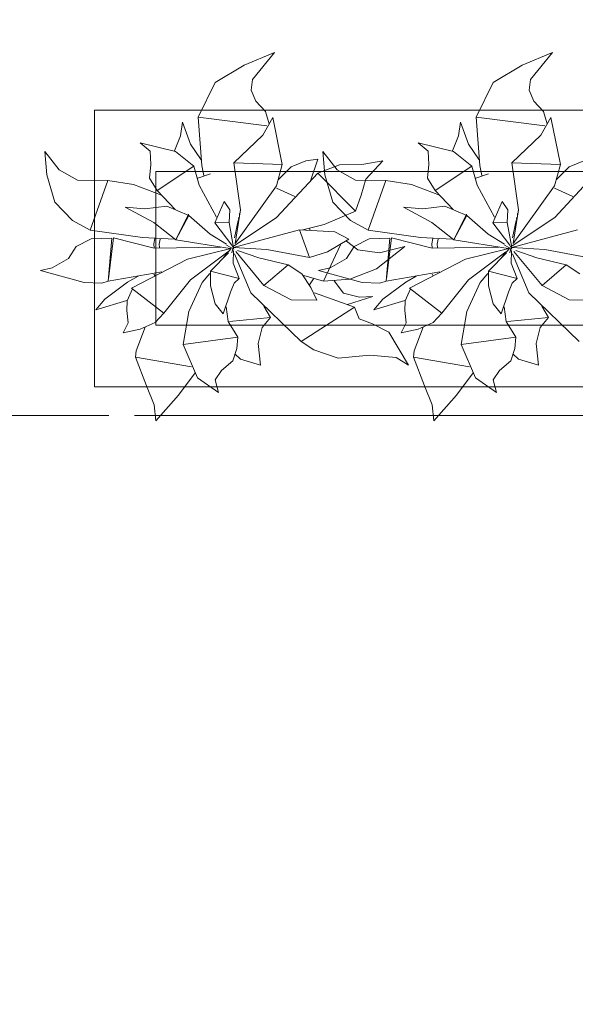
# Model space of a CAD drawing. Header units: millimetres. Extents: x -14761 to 157739, y -22400 to 107990.
# Tile 38 of 228: x 42418 to 43321, y 44042 to 45643. Entities that reach past the tile are written whole.
import ezdxf

# ---------------------------------------------------------------- set-up
doc = ezdxf.new("R2010")
doc.units = ezdxf.units.MM
doc.header["$MEASUREMENT"] = 0
doc.linetypes.add('Штриховая', pattern=[564.444447, 282.222223, -282.222223])
doc.linetypes.add('Штрихпунктирная', pattern=[670.277762, 352.777767, -176.388884, 0, -141.111112])
for name, color, linetype in [('Интерьер - Мебель', 7, 'Continuous'), ('Элемент Модели - Зона', 7, 'Continuous'), ('Элемент Модели - Оси', 7, 'Continuous')]:
    doc.layers.add(name, color=color, linetype=linetype)

msp = doc.modelspace()

# ---------------------------------------------------------------- linework, layer by layer
at = {"layer": 'Интерьер - Мебель', "color": 252, "linetype": 'Continuous', "lineweight": 5}
for p, q in [((42832.6, 45590), (42783, 45569.7)), ((42832.6, 45590), (42783, 45569.7)), ((42832.6, 45590), (42796.5, 45546.1)), ((42832.6, 45590), (42796.5, 45546.1)), ((43284.5, 45590), (43234.9, 45569.7)), ((43284.5, 45590), (43234.9, 45569.7)), ((43284.5, 45590), (43248.4, 45546.1)), ((43284.5, 45590), (43248.4, 45546.1)), ((42783, 45569.7), (42736, 45541.5)), ((42783, 45569.7), (42736, 45541.5)), ((43234.9, 45569.7), (43187.9, 45541.5)), ((43234.9, 45569.7), (43187.9, 45541.5)), ((42736, 45541.5), (42708.4, 45484.9)), ((42736, 45541.5), (42708.4, 45484.9)), ((42796.5, 45546.1), (42794.7, 45528.8)), ((42796.5, 45546.1), (42794.7, 45528.8)), ((43187.9, 45541.5), (43160.3, 45484.9)), ((43187.9, 45541.5), (43160.3, 45484.9)), ((43248.4, 45546.1), (43246.6, 45528.8)), ((43248.4, 45546.1), (43246.6, 45528.8)), ((42794.7, 45528.8), (42801.9, 45511)), ((42794.7, 45528.8), (42801.9, 45511)), ((43246.6, 45528.8), (43253.8, 45511)), ((43246.6, 45528.8), (43253.8, 45511)), ((42801.9, 45511), (42817.7, 45493.9)), ((42801.9, 45511), (42817.7, 45493.9)), ((43253.8, 45511), (43269.6, 45493.9)), ((43253.8, 45511), (43269.6, 45493.9)), ((42817.7, 45493.9), (42824, 45474.2)), ((42817.7, 45493.9), (42824, 45474.2)), ((43269.6, 45493.9), (43275.9, 45474.2)), ((43269.6, 45493.9), (43275.9, 45474.2)), ((42682.9, 45477), (42679.8, 45454.6)), ((42682.9, 45477), (42679.8, 45454.6)), ((42682.9, 45477), (42695.9, 45441.2)), ((42682.9, 45477), (42695.9, 45441.2)), ((42708.4, 45484.9), (42820.1, 45470.8)), ((42708.4, 45484.9), (42714.4, 45406.5)), ((42708.4, 45484.9), (42820.1, 45470.8)), ((42708.4, 45484.9), (42714.4, 45406.5)), ((42829.6, 45484.4), (42813.7, 45455.6)), ((42829.6, 45484.4), (42813.7, 45455.6)), ((42829.6, 45484.4), (42845.2, 45408)), ((42829.6, 45484.4), (42845.2, 45408)), ((43134.8, 45477), (43131.7, 45454.6)), ((43134.8, 45477), (43131.7, 45454.6)), ((43134.8, 45477), (43147.8, 45441.2)), ((43134.8, 45477), (43147.8, 45441.2)), ((43160.3, 45484.9), (43272, 45470.8)), ((43160.3, 45484.9), (43166.3, 45406.5)), ((43160.3, 45484.9), (43272, 45470.8)), ((43160.3, 45484.9), (43166.3, 45406.5)), ((43281.5, 45484.4), (43265.6, 45455.6)), ((43281.5, 45484.4), (43265.6, 45455.6)), ((43281.5, 45484.4), (43297.1, 45408)), ((43281.5, 45484.4), (43297.1, 45408)), ((42614.2, 45443), (42630.3, 45429.5)), ((42614.2, 45443), (42671.8, 45428.8)), ((42614.2, 45443), (42630.3, 45429.5)), ((42614.2, 45443), (42671.8, 45428.8)), ((42679.8, 45454.6), (42669.7, 45429.9)), ((42679.8, 45454.6), (42669.7, 45429.9)), ((42695.9, 45441.2), (42713.1, 45415.7)), ((42695.9, 45441.2), (42713.1, 45415.7)), ((42813.7, 45455.6), (42766.2, 45410.4)), ((42813.7, 45455.6), (42766.2, 45410.4)), ((43066.1, 45443), (43082.2, 45429.5)), ((43066.1, 45443), (43123.7, 45428.8)), ((43066.1, 45443), (43082.2, 45429.5)), ((43066.1, 45443), (43123.7, 45428.8)), ((43131.7, 45454.6), (43121.6, 45429.9)), ((43131.7, 45454.6), (43121.6, 45429.9)), ((43147.8, 45441.2), (43165, 45415.7)), ((43147.8, 45441.2), (43165, 45415.7)), ((43265.6, 45455.6), (43218.1, 45410.4)), ((43265.6, 45455.6), (43218.1, 45410.4)), ((42459.3, 45429), (42462.6, 45391.1)), ((42459.3, 45429), (42482.2, 45399)), ((42459.3, 45429), (42462.6, 45391.1)), ((42459.3, 45429), (42482.2, 45399)), ((42630.3, 45429.5), (42631.3, 45408)), ((42630.3, 45429.5), (42631.3, 45408)), ((42671.8, 45428.8), (42701.6, 45405)), ((42671.8, 45428.8), (42701.6, 45405)), ((42911.2, 45429), (42914.5, 45391.1)), ((42911.2, 45429), (42934.1, 45399)), ((42911.2, 45429), (42914.5, 45391.1)), ((42911.2, 45429), (42934.1, 45399)), ((43082.2, 45429.5), (43083.2, 45408)), ((43082.2, 45429.5), (43083.2, 45408)), ((43123.7, 45428.8), (43153.5, 45405)), ((43123.7, 45428.8), (43153.5, 45405)), ((42766.2, 45410.4), (42845.2, 45408.1)), ((42766.2, 45410.4), (42777.3, 45334.3)), ((42766.2, 45410.4), (42845.2, 45408.1)), ((42766.2, 45410.4), (42777.3, 45334.3)), ((42883.2, 45413.8), (42859.8, 45403.9)), ((42883.2, 45413.8), (42859.8, 45403.9)), ((42902.9, 45416.8), (42883.2, 45413.8)), ((42902.9, 45416.8), (42883.2, 45413.8)), ((42902.9, 45416.8), (42891, 45381.3)), ((42902.9, 45416.8), (42891, 45381.3)), ((42977.8, 45408.7), (42938.3, 45407.5)), ((42977.8, 45408.7), (42938.3, 45407.5)), ((43008.5, 45414.1), (42977.8, 45408.7)), ((43008.5, 45414.1), (42977.8, 45408.7)), ((43008.5, 45414.1), (42981.2, 45384.1)), ((43008.5, 45414.1), (42981.2, 45384.1)), ((43218.1, 45410.4), (43297.1, 45408.1)), ((43218.1, 45410.4), (43229.2, 45334.3)), ((43218.1, 45410.4), (43297.1, 45408.1)), ((43218.1, 45410.4), (43229.2, 45334.3)), ((43335.1, 45413.8), (43311.7, 45403.9)), ((43335.1, 45413.8), (43311.7, 45403.9)), ((42482.2, 45399), (42512.5, 45382.5)), ((42482.2, 45399), (42512.5, 45382.5)), ((42631.3, 45408), (42629.5, 45385.9)), ((42631.3, 45408), (42629.5, 45385.9)), ((42701.6, 45405), (42641.9, 45365.6)), ((42701.6, 45405), (42641.9, 45365.6)), ((42701.6, 45405), (42710, 45374.2)), ((42701.6, 45405), (42710, 45374.2)), ((42728.3, 45392.9), (42707.7, 45385.8)), ((42728.3, 45392.9), (42707.7, 45385.8)), ((42714.4, 45406.5), (42717.8, 45390)), ((42714.4, 45406.5), (42717.8, 45390)), ((42845.2, 45408), (42835.6, 45373.4)), ((42845.2, 45408), (42835.6, 45373.4)), ((42902.9, 45393.9), (42836, 45321.6)), ((42902.9, 45393.9), (42836, 45321.6)), ((42859.8, 45403.9), (42838.8, 45383.3)), ((42859.8, 45403.9), (42838.8, 45383.3)), ((42938.3, 45407.5), (42902.9, 45393.9)), ((42938.3, 45407.5), (42902.9, 45393.9)), ((42902.9, 45393.9), (42964, 45332.1)), ((42902.9, 45393.9), (42964, 45332.1)), ((42934.1, 45399), (42964.4, 45382.5)), ((42934.1, 45399), (42964.4, 45382.5)), ((43083.2, 45408), (43081.4, 45385.9)), ((43083.2, 45408), (43081.4, 45385.9)), ((43153.5, 45405), (43093.8, 45365.6)), ((43153.5, 45405), (43093.8, 45365.6)), ((43153.5, 45405), (43161.9, 45374.2)), ((43153.5, 45405), (43161.9, 45374.2)), ((43180.2, 45392.9), (43159.6, 45385.8)), ((43180.2, 45392.9), (43159.6, 45385.8)), ((43166.3, 45406.5), (43169.7, 45390)), ((43166.3, 45406.5), (43169.7, 45390)), ((43297.1, 45408), (43287.5, 45373.4)), ((43297.1, 45408), (43287.5, 45373.4)), ((43354.8, 45393.9), (43287.9, 45321.6)), ((43354.8, 45393.9), (43287.9, 45321.6)), ((43311.7, 45403.9), (43290.7, 45383.3)), ((43311.7, 45403.9), (43290.7, 45383.3)), ((42462.6, 45391.1), (42475.3, 45346.8)), ((42462.6, 45391.1), (42475.3, 45346.8)), ((42512.5, 45382.5), (42561.4, 45382.1)), ((42512.5, 45382.5), (42561.4, 45382.1)), ((42561.4, 45382.1), (42532.7, 45301.2)), ((42561.4, 45382.1), (42532.7, 45301.2)), ((42561.4, 45382.1), (42603.3, 45375.5)), ((42561.4, 45382.1), (42603.3, 45375.5)), ((42629.5, 45385.9), (42641.9, 45365.6)), ((42629.5, 45385.9), (42641.9, 45365.6)), ((42914.5, 45391.1), (42927.2, 45346.8)), ((42914.5, 45391.1), (42927.2, 45346.8)), ((42964.4, 45382.5), (43013.3, 45382.1)), ((42964.4, 45382.5), (43013.3, 45382.1)), ((42981.2, 45384.1), (42973.3, 45358.3)), ((42981.2, 45384.1), (42973.3, 45358.3)), ((43013.3, 45382.1), (42984.6, 45301.2)), ((43013.3, 45382.1), (42984.6, 45301.2)), ((43013.3, 45382.1), (43055.2, 45375.5)), ((43013.3, 45382.1), (43055.2, 45375.5)), ((43081.4, 45385.9), (43093.8, 45365.6)), ((43081.4, 45385.9), (43093.8, 45365.6)), ((42603.3, 45375.5), (42648.9, 45357.9)), ((42603.3, 45375.5), (42648.9, 45357.9)), ((42641.9, 45365.6), (42671.2, 45334.9)), ((42641.9, 45365.6), (42671.2, 45334.9)), ((42710, 45374.2), (42738.2, 45322.4)), ((42710, 45374.2), (42738.2, 45322.4)), ((42835.6, 45373.4), (42768.4, 45279.3)), ((42835.6, 45373.4), (42768.4, 45279.3)), ((42835.6, 45369.7), (42865.7, 45355.9)), ((42835.6, 45369.7), (42865.7, 45355.9)), ((43055.2, 45375.5), (43100.8, 45357.9)), ((43055.2, 45375.5), (43100.8, 45357.9)), ((43093.8, 45365.6), (43123.1, 45334.9)), ((43093.8, 45365.6), (43123.1, 45334.9)), ((43161.9, 45374.2), (43190.1, 45322.4)), ((43161.9, 45374.2), (43190.1, 45322.4)), ((43287.5, 45373.4), (43220.3, 45279.3)), ((43287.5, 45373.4), (43220.3, 45279.3)), ((43287.5, 45369.7), (43317.6, 45355.9)), ((43287.5, 45369.7), (43317.6, 45355.9)), ((42475.3, 45346.8), (42504.1, 45316.7)), ((42475.3, 45346.8), (42504.1, 45316.7)), ((42750.8, 45348), (42735.4, 45313.3)), ((42750.8, 45348), (42735.4, 45313.3)), ((42750.8, 45348), (42759.7, 45334.2)), ((42750.8, 45348), (42759.7, 45334.2)), ((42927.2, 45346.8), (42956, 45316.7)), ((42927.2, 45346.8), (42956, 45316.7)), ((42973.3, 45358.3), (42964, 45332.1)), ((42973.3, 45358.3), (42964, 45332.1)), ((43202.7, 45348), (43187.3, 45313.3)), ((43202.7, 45348), (43187.3, 45313.3)), ((43202.7, 45348), (43211.6, 45334.2)), ((43202.7, 45348), (43211.6, 45334.2)), ((42590, 45338.8), (42621.9, 45336)), ((42590, 45338.8), (42636.4, 45313.7)), ((42590, 45338.8), (42621.9, 45336)), ((42590, 45338.8), (42636.4, 45313.7)), ((42657.5, 45340), (42621.9, 45336)), ((42657.5, 45340), (42621.9, 45336)), ((42657.5, 45340), (42693.4, 45324.8)), ((42657.5, 45340), (42693.4, 45324.8)), ((42759.7, 45334.2), (42758.9, 45313.5)), ((42759.7, 45334.2), (42758.9, 45313.5)), ((42777.3, 45334.3), (42768.4, 45279.3)), ((42777.3, 45334.3), (42768.4, 45279.3)), ((42775.8, 45328.2), (42775.4, 45326.2)), ((42775.8, 45328.2), (42775.4, 45326.2)), ((42777.1, 45334), (42776.9, 45333)), ((42777.1, 45334), (42776.9, 45333)), ((42964, 45332.1), (42913.4, 45310.4)), ((42964, 45332.1), (42913.4, 45310.4)), ((43041.9, 45338.8), (43073.8, 45336)), ((43041.9, 45338.8), (43088.3, 45313.7)), ((43041.9, 45338.8), (43073.8, 45336)), ((43041.9, 45338.8), (43088.3, 45313.7)), ((43109.4, 45340), (43073.8, 45336)), ((43109.4, 45340), (43073.8, 45336)), ((43109.4, 45340), (43145.3, 45324.8)), ((43109.4, 45340), (43145.3, 45324.8)), ((43211.6, 45334.2), (43210.8, 45313.5)), ((43211.6, 45334.2), (43210.8, 45313.5)), ((43229.2, 45334.3), (43220.3, 45279.3)), ((43229.2, 45334.3), (43220.3, 45279.3)), ((43227.7, 45328.2), (43227.3, 45326.2)), ((43227.7, 45328.2), (43227.3, 45326.2)), ((43229, 45334), (43228.8, 45333)), ((43229, 45334), (43228.8, 45333)), ((42504.1, 45316.7), (42532.7, 45301.2)), ((42504.1, 45316.7), (42532.7, 45301.2)), ((42636.4, 45313.7), (42672.1, 45285.2)), ((42636.4, 45313.7), (42672.1, 45285.2)), ((42692.6, 45327), (42672.1, 45285.2)), ((42692.6, 45327), (42672.1, 45285.2)), ((42693.4, 45324.8), (42672.1, 45285.2)), ((42693.4, 45324.8), (42672.1, 45285.2)), ((42692.6, 45327), (42693.4, 45324.8)), ((42692.6, 45327), (42693.4, 45324.8)), ((42693.4, 45324.8), (42728.1, 45294.8)), ((42693.4, 45324.8), (42728.1, 45294.8)), ((42758.9, 45313.5), (42735.4, 45313.3)), ((42758.9, 45313.5), (42735.4, 45313.3)), ((42735.4, 45313.3), (42763.1, 45276.7)), ((42735.4, 45313.3), (42763.1, 45276.7)), ((42758.9, 45313.5), (42766.1, 45272.7)), ((42758.9, 45313.5), (42766.1, 45272.7)), ((42836, 45321.6), (42766.7, 45275.9)), ((42836, 45321.6), (42766.7, 45275.9)), ((42773.3, 45316.6), (42767.2, 45288.6)), ((42773.3, 45316.6), (42767.2, 45288.6)), ((42774.6, 45322.4), (42773.7, 45318.5)), ((42774.6, 45322.4), (42773.7, 45318.5)), ((42956, 45316.7), (42984.6, 45301.2)), ((42956, 45316.7), (42984.6, 45301.2)), ((43088.3, 45313.7), (43124, 45285.2)), ((43088.3, 45313.7), (43124, 45285.2)), ((43144.5, 45327), (43124, 45285.2)), ((43144.5, 45327), (43124, 45285.2)), ((43145.3, 45324.8), (43124, 45285.2)), ((43145.3, 45324.8), (43124, 45285.2)), ((43144.5, 45327), (43145.3, 45324.8)), ((43144.5, 45327), (43145.3, 45324.8)), ((43145.3, 45324.8), (43180, 45294.8)), ((43145.3, 45324.8), (43180, 45294.8)), ((43210.8, 45313.5), (43187.3, 45313.3)), ((43210.8, 45313.5), (43187.3, 45313.3)), ((43187.3, 45313.3), (43215, 45276.7)), ((43187.3, 45313.3), (43215, 45276.7)), ((43210.8, 45313.5), (43218, 45272.7)), ((43210.8, 45313.5), (43218, 45272.7)), ((43287.9, 45321.6), (43218.6, 45275.9)), ((43287.9, 45321.6), (43218.6, 45275.9)), ((43225.2, 45316.6), (43219.1, 45288.6)), ((43225.2, 45316.6), (43219.1, 45288.6)), ((43226.5, 45322.4), (43225.6, 45318.5)), ((43226.5, 45322.4), (43225.6, 45318.5)), ((42532.7, 45301.2), (42617.7, 45289.2)), ((42532.7, 45301.2), (42617.7, 45289.2)), ((42873.3, 45301.8), (42766.1, 45272.7)), ((42873.3, 45301.8), (42766.1, 45272.7)), ((42873.3, 45301.8), (42930.5, 45298.4)), ((42873.3, 45301.8), (42889.2, 45256.9)), ((42873.3, 45301.8), (42930.5, 45298.4)), ((42873.3, 45301.8), (42889.2, 45256.9)), ((42913.4, 45310.4), (42878.6, 45301.5)), ((42913.4, 45310.4), (42878.6, 45301.5)), ((42889.5, 45304.6), (42890.7, 45300.8)), ((42889.5, 45304.6), (42890.7, 45300.8)), ((42930.5, 45298.4), (42953.5, 45286.4)), ((42930.5, 45298.4), (42953.5, 45286.4)), ((42984.6, 45301.2), (43069.6, 45289.2)), ((42984.6, 45301.2), (43069.6, 45289.2)), ((43325.2, 45301.8), (43218, 45272.7)), ((43325.2, 45301.8), (43218, 45272.7)), ((42534.3, 45287), (42510.3, 45274.6)), ((42534.3, 45287), (42510.3, 45274.6)), ((42567.9, 45288.2), (42534.3, 45287)), ((42567.9, 45288.2), (42534.3, 45287)), ((42567.9, 45288.2), (42562.3, 45218.2)), ((42567.9, 45288.2), (42562.3, 45218.2)), ((42570.6, 45288.8), (42562.7, 45222)), ((42570.6, 45288.8), (42562.7, 45222)), ((42570.6, 45288.8), (42636.8, 45271.6)), ((42570.6, 45288.8), (42636.8, 45271.6)), ((42617.7, 45289.2), (42669.7, 45286.4)), ((42617.7, 45289.2), (42669.7, 45286.4)), ((42638.2, 45287.6), (42636.4, 45278.8)), ((42638.2, 45287.6), (42636.4, 45278.8)), ((42646.7, 45286.5), (42645.1, 45278.4)), ((42646.7, 45286.5), (42645.1, 45278.4)), ((42672.1, 45285.2), (42760.5, 45271.4)), ((42672.1, 45285.2), (42760.5, 45271.4)), ((42728.1, 45294.8), (42754.3, 45278.2)), ((42728.1, 45294.8), (42754.3, 45278.2)), ((42953.5, 45286.4), (42918.9, 45265.7)), ((42953.5, 45286.4), (42918.9, 45265.7)), ((42949.5, 45283.1), (42968, 45269)), ((42949.5, 45283.1), (42968, 45269)), ((42986.2, 45287), (42962.2, 45274.6)), ((42986.2, 45287), (42962.2, 45274.6)), ((43019.8, 45288.2), (42986.2, 45287)), ((43019.8, 45288.2), (42986.2, 45287)), ((43019.8, 45288.2), (43014.2, 45218.2)), ((43019.8, 45288.2), (43014.2, 45218.2)), ((43022.5, 45288.8), (43014.6, 45222)), ((43022.5, 45288.8), (43014.6, 45222)), ((43022.5, 45288.8), (43088.7, 45271.6)), ((43022.5, 45288.8), (43088.7, 45271.6)), ((43069.6, 45289.2), (43121.6, 45286.4)), ((43069.6, 45289.2), (43121.6, 45286.4)), ((43090.1, 45287.6), (43088.3, 45278.8)), ((43090.1, 45287.6), (43088.3, 45278.8)), ((43098.6, 45286.5), (43097, 45278.4)), ((43098.6, 45286.5), (43097, 45278.4)), ((43124, 45285.2), (43212.4, 45271.4)), ((43124, 45285.2), (43212.4, 45271.4)), ((43180, 45294.8), (43206.2, 45278.2)), ((43180, 45294.8), (43206.2, 45278.2)), ((42510.3, 45274.6), (42497.4, 45254.9)), ((42510.3, 45274.6), (42497.4, 45254.9)), ((42636.4, 45278.8), (42636.8, 45272.1)), ((42636.4, 45278.8), (42636.8, 45272.1)), ((42745, 45273.4), (42636.8, 45271.6)), ((42745, 45273.4), (42636.8, 45271.6)), ((42645.1, 45278.4), (42645.4, 45272.8)), ((42645.1, 45278.4), (42645.4, 45272.8)), ((42761.3, 45271.5), (42690.9, 45254.2)), ((42761.3, 45271.5), (42690.9, 45254.2)), ((42756.8, 45265.7), (42695.9, 45220.3)), ((42756.8, 45265.7), (42695.9, 45220.3)), ((42757.7, 45264.3), (42728.2, 45234.5)), ((42757.7, 45264.3), (42728.2, 45234.5)), ((42762.3, 45271.3), (42749.8, 45256.6)), ((42762.3, 45271.3), (42749.8, 45256.6)), ((42754.5, 45276.9), (42766.5, 45270.5)), ((42754.5, 45276.9), (42766.5, 45270.5)), ((42764.7, 45271.3), (42763.1, 45264.4)), ((42764.7, 45271.3), (42763.1, 45264.4)), ((42763.4, 45276.2), (42766.5, 45270.5)), ((42763.4, 45276.2), (42766.5, 45270.5)), ((42765.7, 45275.2), (42765.2, 45273.2)), ((42765.7, 45275.2), (42765.2, 45273.2)), ((42765.4, 45273.7), (42766.1, 45272.7)), ((42765.4, 45273.7), (42766.1, 45272.7)), ((42766, 45268), (42765.4, 45247.3)), ((42766, 45268), (42765.4, 45247.3)), ((42766.1, 45272.7), (42820.1, 45269.9)), ((42766.1, 45272.7), (42820.1, 45269.9)), ((42769.8, 45266.5), (42815.4, 45210.9)), ((42769.8, 45266.5), (42815.4, 45210.9)), ((42772.6, 45268.3), (42806.8, 45256.2)), ((42772.6, 45268.3), (42806.8, 45256.2)), ((42820.1, 45269.9), (42889.2, 45256.9)), ((42820.1, 45269.9), (42889.2, 45256.9)), ((42918.9, 45265.7), (42889.2, 45256.9)), ((42918.9, 45265.7), (42889.2, 45256.9)), ((42939.9, 45277.1), (42911.9, 45218.3)), ((42939.9, 45277.1), (42911.9, 45218.3)), ((42962.2, 45274.6), (42949.3, 45254.9)), ((42962.2, 45274.6), (42949.3, 45254.9)), ((42968, 45269), (43003.3, 45264.5)), ((42968, 45269), (43003.3, 45264.5)), ((43044.4, 45274.5), (42998.5, 45238.1)), ((43044.4, 45274.5), (42998.5, 45238.1)), ((43044.4, 45274.5), (43003.3, 45264.5)), ((43044.4, 45274.5), (43003.3, 45264.5)), ((43088.3, 45278.8), (43088.7, 45272.1)), ((43088.3, 45278.8), (43088.7, 45272.1)), ((43196.9, 45273.4), (43088.7, 45271.6)), ((43196.9, 45273.4), (43088.7, 45271.6)), ((43097, 45278.4), (43097.3, 45272.8)), ((43097, 45278.4), (43097.3, 45272.8)), ((43213.2, 45271.5), (43142.8, 45254.2)), ((43213.2, 45271.5), (43142.8, 45254.2)), ((43208.7, 45265.7), (43147.8, 45220.3)), ((43208.7, 45265.7), (43147.8, 45220.3)), ((43209.6, 45264.3), (43180.1, 45234.5)), ((43209.6, 45264.3), (43180.1, 45234.5)), ((43214.2, 45271.3), (43201.7, 45256.6)), ((43214.2, 45271.3), (43201.7, 45256.6)), ((43206.4, 45276.9), (43218.4, 45270.5)), ((43206.4, 45276.9), (43218.4, 45270.5)), ((43216.6, 45271.3), (43215, 45264.4)), ((43216.6, 45271.3), (43215, 45264.4)), ((43215.3, 45276.2), (43218.4, 45270.5)), ((43215.3, 45276.2), (43218.4, 45270.5)), ((43217.6, 45275.2), (43217.1, 45273.2)), ((43217.6, 45275.2), (43217.1, 45273.2)), ((43217.3, 45273.7), (43218, 45272.7)), ((43217.3, 45273.7), (43218, 45272.7)), ((43217.9, 45268), (43217.3, 45247.3)), ((43217.9, 45268), (43217.3, 45247.3)), ((43218, 45272.7), (43272, 45269.9)), ((43218, 45272.7), (43272, 45269.9)), ((43221.7, 45266.5), (43267.3, 45210.9)), ((43221.7, 45266.5), (43267.3, 45210.9)), ((43224.5, 45268.3), (43258.7, 45256.2)), ((43224.5, 45268.3), (43258.7, 45256.2)), ((43272, 45269.9), (43341.1, 45256.9)), ((43272, 45269.9), (43341.1, 45256.9)), ((42497.4, 45254.9), (42471.3, 45239.7)), ((42497.4, 45254.9), (42471.3, 45239.7)), ((42690.9, 45254.2), (42599.8, 45206.9)), ((42690.9, 45254.2), (42599.8, 45206.9)), ((42767.4, 45262.4), (42794.1, 45199.1)), ((42767.4, 45262.4), (42794.1, 45199.1)), ((42806.8, 45256.2), (42854.8, 45244.7)), ((42806.8, 45256.2), (42854.8, 45244.7)), ((42949.3, 45254.9), (42923.2, 45239.7)), ((42949.3, 45254.9), (42923.2, 45239.7)), ((43142.8, 45254.2), (43051.7, 45206.9)), ((43142.8, 45254.2), (43051.7, 45206.9)), ((43219.3, 45262.4), (43246, 45199.1)), ((43219.3, 45262.4), (43246, 45199.1)), ((43258.7, 45256.2), (43306.7, 45244.7)), ((43258.7, 45256.2), (43306.7, 45244.7)), ((42471.3, 45239.7), (42452, 45235.5)), ((42471.3, 45239.7), (42452, 45235.5)), ((42452, 45235.5), (42523.2, 45215.8)), ((42452, 45235.5), (42523.2, 45215.8)), ((42649.4, 45233.3), (42562.3, 45218.2)), ((42649.4, 45233.3), (42562.3, 45218.2)), ((42728.2, 45234.5), (42774.8, 45222.7)), ((42728.2, 45234.5), (42728.6, 45210.4)), ((42728.2, 45234.5), (42774.8, 45222.7)), ((42728.2, 45234.5), (42728.6, 45210.4)), ((42765.4, 45247.3), (42774.8, 45222.7)), ((42765.4, 45247.3), (42774.8, 45222.7)), ((42854.8, 45244.7), (42815.4, 45210.9)), ((42854.8, 45244.7), (42815.4, 45210.9)), ((42854.8, 45244.7), (42877.1, 45230.2)), ((42854.8, 45244.7), (42877.1, 45230.2)), ((42923.2, 45239.7), (42903.9, 45235.5)), ((42923.2, 45239.7), (42903.9, 45235.5)), ((42903.9, 45235.5), (42975.1, 45215.8)), ((42903.9, 45235.5), (42975.1, 45215.8)), ((42998.5, 45238.1), (42955.1, 45221.6)), ((42998.5, 45238.1), (42955.1, 45221.6)), ((43101.3, 45233.3), (43014.2, 45218.2)), ((43101.3, 45233.3), (43014.2, 45218.2)), ((43180.1, 45234.5), (43226.7, 45222.7)), ((43180.1, 45234.5), (43180.5, 45210.4)), ((43180.1, 45234.5), (43226.7, 45222.7)), ((43180.1, 45234.5), (43180.5, 45210.4)), ((43217.3, 45247.3), (43226.7, 45222.7)), ((43217.3, 45247.3), (43226.7, 45222.7)), ((43306.7, 45244.7), (43267.3, 45210.9)), ((43306.7, 45244.7), (43267.3, 45210.9)), ((43306.7, 45244.7), (43329, 45230.2)), ((43306.7, 45244.7), (43329, 45230.2)), ((42562.3, 45218.2), (42551.6, 45214.7)), ((42562.3, 45218.2), (42551.6, 45214.7)), ((42593.8, 45216.5), (42556.8, 45189.2)), ((42593.8, 45216.5), (42556.8, 45189.2)), ((42611.1, 45226.3), (42593.8, 45216.5)), ((42611.1, 45226.3), (42593.8, 45216.5)), ((42636.6, 45229.6), (42637.9, 45227.6)), ((42636.6, 45229.6), (42637.9, 45227.6)), ((42695.9, 45220.3), (42652.7, 45166.3)), ((42695.9, 45220.3), (42652.7, 45166.3)), ((42727.5, 45230.6), (42715, 45215.9)), ((42727.5, 45230.6), (42715, 45215.9)), ((42774.8, 45222.7), (42766.9, 45215)), ((42774.8, 45222.7), (42766.9, 45215)), ((42877.1, 45230.2), (42891.6, 45208)), ((42877.1, 45230.2), (42891.6, 45208)), ((42880.2, 45227.2), (42911.9, 45218.3)), ((42880.2, 45227.2), (42911.9, 45218.3)), ((42896, 45221.9), (42889.3, 45212.2)), ((42896, 45221.9), (42889.3, 45212.2)), ((42955.1, 45221.6), (42911.9, 45218.3)), ((42955.1, 45221.6), (42911.9, 45218.3)), ((42929.7, 45218.7), (42944.7, 45198.8)), ((42929.7, 45218.7), (42944.7, 45198.8)), ((43014.2, 45218.2), (43003.5, 45214.7)), ((43014.2, 45218.2), (43003.5, 45214.7)), ((43045.7, 45216.5), (43008.7, 45189.2)), ((43045.7, 45216.5), (43008.7, 45189.2)), ((43063, 45226.3), (43045.7, 45216.5)), ((43063, 45226.3), (43045.7, 45216.5)), ((43088.5, 45229.6), (43089.8, 45227.6)), ((43088.5, 45229.6), (43089.8, 45227.6)), ((43147.8, 45220.3), (43104.6, 45166.3)), ((43147.8, 45220.3), (43104.6, 45166.3)), ((43179.4, 45230.6), (43166.9, 45215.9)), ((43179.4, 45230.6), (43166.9, 45215.9)), ((43226.7, 45222.7), (43218.8, 45215)), ((43226.7, 45222.7), (43218.8, 45215)), ((42523.2, 45215.8), (42551.6, 45214.7)), ((42523.2, 45215.8), (42551.6, 45214.7)), ((42601.6, 45205.6), (42593.2, 45186.2)), ((42601.6, 45205.6), (42593.2, 45186.2)), ((42599.8, 45206.9), (42652.7, 45166.3)), ((42599.8, 45206.9), (42652.7, 45166.3)), ((42715, 45215.9), (42693.1, 45169)), ((42715, 45215.9), (42693.1, 45169)), ((42728.6, 45210.4), (42736.1, 45181.4)), ((42728.6, 45210.4), (42736.1, 45181.4)), ((42761.2, 45200.5), (42748.9, 45165.3)), ((42761.2, 45200.5), (42748.9, 45165.3)), ((42766.9, 45215), (42761.2, 45200.5)), ((42766.9, 45215), (42761.2, 45200.5)), ((42815.4, 45210.9), (42859.7, 45187.8)), ((42815.4, 45210.9), (42859.7, 45187.8)), ((42891.6, 45208), (42901.3, 45187.1)), ((42891.6, 45208), (42901.3, 45187.1)), ((42975.1, 45215.8), (43003.5, 45214.7)), ((42975.1, 45215.8), (43003.5, 45214.7)), ((43053.5, 45205.6), (43045.1, 45186.2)), ((43053.5, 45205.6), (43045.1, 45186.2)), ((43051.7, 45206.9), (43104.6, 45166.3)), ((43051.7, 45206.9), (43104.6, 45166.3)), ((43166.9, 45215.9), (43145, 45169)), ((43166.9, 45215.9), (43145, 45169)), ((43180.5, 45210.4), (43188, 45181.4)), ((43180.5, 45210.4), (43188, 45181.4)), ((43213.1, 45200.5), (43200.8, 45165.3)), ((43213.1, 45200.5), (43200.8, 45165.3)), ((43218.8, 45215), (43213.1, 45200.5)), ((43218.8, 45215), (43213.1, 45200.5)), ((43267.3, 45210.9), (43311.6, 45187.8)), ((43267.3, 45210.9), (43311.6, 45187.8)), ((42556.8, 45189.2), (42541.8, 45171.5)), ((42556.8, 45189.2), (42541.8, 45171.5)), ((42592.6, 45186.7), (42541.8, 45171.5)), ((42592.6, 45186.7), (42541.8, 45171.5)), ((42593.2, 45186.2), (42592.4, 45170.3)), ((42593.2, 45186.2), (42592.4, 45170.3)), ((42794.1, 45199.1), (42875.6, 45120)), ((42794.1, 45199.1), (42875.6, 45120)), ((42859.7, 45187.8), (42901.3, 45187.1)), ((42859.7, 45187.8), (42901.3, 45187.1)), ((42897.4, 45199.3), (42962.4, 45176.1)), ((42897.4, 45199.3), (42962.4, 45176.1)), ((42944.7, 45198.8), (42970.4, 45192.3)), ((42944.7, 45198.8), (42970.4, 45192.3)), ((42992.2, 45193.3), (42951.4, 45180.4)), ((42992.2, 45193.3), (42951.4, 45180.4)), ((42992.2, 45193.3), (42970.4, 45192.3)), ((42992.2, 45193.3), (42970.4, 45192.3)), ((43008.7, 45189.2), (42993.7, 45171.5)), ((43008.7, 45189.2), (42993.7, 45171.5)), ((43044.5, 45186.7), (42993.7, 45171.5)), ((43044.5, 45186.7), (42993.7, 45171.5)), ((43045.1, 45186.2), (43044.3, 45170.3)), ((43045.1, 45186.2), (43044.3, 45170.3)), ((43246, 45199.1), (43327.5, 45120)), ((43246, 45199.1), (43327.5, 45120)), ((43311.6, 45187.8), (43353.2, 45187.1)), ((43311.6, 45187.8), (43353.2, 45187.1)), ((42592.4, 45170.3), (42594.4, 45150.2)), ((42592.4, 45170.3), (42594.4, 45150.2)), ((42693.1, 45169), (42683.9, 45115.1)), ((42693.1, 45169), (42683.9, 45115.1)), ((42736.1, 45181.4), (42748.9, 45165.3)), ((42736.1, 45181.4), (42748.9, 45165.3)), ((42753.7, 45176.4), (42757.4, 45152.6)), ((42753.7, 45176.4), (42757.4, 45152.6)), ((42815.3, 45177.4), (42826.2, 45158.9)), ((42815.3, 45177.4), (42826.2, 45158.9)), ((42818.4, 45175.9), (42816, 45175.1)), ((42818.4, 45175.9), (42816, 45175.1)), ((42962.4, 45176.1), (42875.6, 45120)), ((42962.4, 45176.1), (42875.6, 45120)), ((42962.4, 45176.1), (42969.9, 45157.2)), ((42962.4, 45176.1), (42969.9, 45157.2)), ((43044.3, 45170.3), (43046.3, 45150.2)), ((43044.3, 45170.3), (43046.3, 45150.2)), ((43145, 45169), (43135.8, 45115.1)), ((43145, 45169), (43135.8, 45115.1)), ((43188, 45181.4), (43200.8, 45165.3)), ((43188, 45181.4), (43200.8, 45165.3)), ((43205.6, 45176.4), (43209.3, 45152.6)), ((43205.6, 45176.4), (43209.3, 45152.6)), ((43267.2, 45177.4), (43278.1, 45158.9)), ((43267.2, 45177.4), (43278.1, 45158.9)), ((43270.3, 45175.9), (43267.9, 45175.1)), ((43270.3, 45175.9), (43267.9, 45175.1)), ((42652.7, 45166.3), (42638.3, 45151.2)), ((42652.7, 45166.3), (42638.3, 45151.2)), ((42757.4, 45152.6), (42773, 45127)), ((42757.4, 45152.6), (42773, 45127)), ((42826.2, 45158.9), (42759.4, 45152.6)), ((42826.2, 45158.9), (42759.4, 45152.6)), ((42826.2, 45158.9), (42812.2, 45142.6)), ((42826.2, 45158.9), (42812.2, 45142.6)), ((42969.9, 45157.2), (42991.8, 45148.6)), ((42969.9, 45157.2), (42991.8, 45148.6)), ((43104.6, 45166.3), (43090.2, 45151.2)), ((43104.6, 45166.3), (43090.2, 45151.2)), ((43209.3, 45152.6), (43224.9, 45127)), ((43209.3, 45152.6), (43224.9, 45127)), ((43278.1, 45158.9), (43211.3, 45152.6)), ((43278.1, 45158.9), (43211.3, 45152.6)), ((43278.1, 45158.9), (43264.1, 45142.6)), ((43278.1, 45158.9), (43264.1, 45142.6)), ((42594.4, 45150.2), (42586.3, 45134)), ((42594.4, 45150.2), (42586.3, 45134)), ((42613.9, 45139.9), (42586.3, 45134)), ((42613.9, 45139.9), (42586.3, 45134)), ((42622.2, 45143.6), (42607.5, 45104.7)), ((42622.2, 45143.6), (42607.5, 45104.7)), ((42638.3, 45151.2), (42613.9, 45139.9)), ((42638.3, 45151.2), (42613.9, 45139.9)), ((42812.2, 45142.6), (42805.7, 45117.1)), ((42812.2, 45142.6), (42805.7, 45117.1)), ((42991.8, 45148.6), (43018.3, 45135)), ((42991.8, 45148.6), (43018.3, 45135)), ((43046.3, 45150.2), (43038.2, 45134)), ((43046.3, 45150.2), (43038.2, 45134)), ((43065.8, 45139.9), (43038.2, 45134)), ((43065.8, 45139.9), (43038.2, 45134)), ((43074.1, 45143.6), (43059.4, 45104.7)), ((43074.1, 45143.6), (43059.4, 45104.7)), ((43090.2, 45151.2), (43065.8, 45139.9)), ((43090.2, 45151.2), (43065.8, 45139.9)), ((43264.1, 45142.6), (43257.6, 45117.1)), ((43264.1, 45142.6), (43257.6, 45117.1)), ((42773, 45127), (42683.9, 45115.1)), ((42773, 45127), (42683.9, 45115.1)), ((42773, 45127), (42771.5, 45108.6)), ((42773, 45127), (42771.5, 45108.6)), ((42875.6, 45120), (42896.2, 45106.3)), ((42875.6, 45120), (42896.2, 45106.3)), ((43018.3, 45135), (43050.2, 45081.4)), ((43018.3, 45135), (43050.2, 45081.4)), ((43224.9, 45127), (43135.8, 45115.1)), ((43224.9, 45127), (43135.8, 45115.1)), ((43224.9, 45127), (43223.4, 45108.6)), ((43224.9, 45127), (43223.4, 45108.6)), ((42607.5, 45104.7), (42606.3, 45094.8)), ((42607.5, 45104.7), (42606.3, 45094.8)), ((42683.9, 45115.1), (42707.1, 45060.9)), ((42683.9, 45115.1), (42707.1, 45060.9)), ((42771.5, 45108.6), (42764.5, 45088.9)), ((42771.5, 45108.6), (42764.5, 45088.9)), ((42805.7, 45117.1), (42809.6, 45081.7)), ((42805.7, 45117.1), (42809.6, 45081.7)), ((42896.2, 45106.3), (42935.8, 45093.1)), ((42896.2, 45106.3), (42935.8, 45093.1)), ((43059.4, 45104.7), (43058.2, 45094.8)), ((43059.4, 45104.7), (43058.2, 45094.8)), ((43135.8, 45115.1), (43159, 45060.9)), ((43135.8, 45115.1), (43159, 45060.9)), ((43223.4, 45108.6), (43216.4, 45088.9)), ((43223.4, 45108.6), (43216.4, 45088.9)), ((43257.6, 45117.1), (43261.5, 45081.7)), ((43257.6, 45117.1), (43261.5, 45081.7)), ((42606.3, 45094.8), (42697.4, 45079.1)), ((42606.3, 45094.8), (42624.2, 45048)), ((42606.3, 45094.8), (42697.4, 45079.1)), ((42606.3, 45094.8), (42624.2, 45048)), ((42764.5, 45088.9), (42746.1, 45072.9)), ((42764.5, 45088.9), (42746.1, 45072.9)), ((42768.1, 45100.2), (42777, 45091.6)), ((42768.1, 45100.2), (42777, 45091.6)), ((42777, 45091.6), (42809.6, 45081.7)), ((42777, 45091.6), (42809.6, 45081.7)), ((42987.3, 45098.1), (42935.8, 45093.1)), ((42987.3, 45098.1), (42935.8, 45093.1)), ((42987.3, 45098.1), (43030, 45094)), ((42987.3, 45098.1), (43030, 45094)), ((43030, 45094), (43050.2, 45081.4)), ((43030, 45094), (43050.2, 45081.4)), ((43058.2, 45094.8), (43149.4, 45079.1)), ((43058.2, 45094.8), (43076.1, 45048)), ((43058.2, 45094.8), (43149.4, 45079.1)), ((43058.2, 45094.8), (43076.1, 45048)), ((43216.4, 45088.9), (43198, 45072.9)), ((43216.4, 45088.9), (43198, 45072.9)), ((43220, 45100.2), (43228.9, 45091.6)), ((43220, 45100.2), (43228.9, 45091.6)), ((43228.9, 45091.6), (43261.5, 45081.7)), ((43228.9, 45091.6), (43261.5, 45081.7)), ((42746.1, 45072.9), (42736.2, 45057.5)), ((42746.1, 45072.9), (42736.2, 45057.5)), ((43198, 45072.9), (43188.1, 45057.5)), ((43198, 45072.9), (43188.1, 45057.5)), ((42703.5, 45069.3), (42676.4, 45032.6)), ((42703.5, 45069.3), (42676.4, 45032.6)), ((42707.1, 45060.9), (42741.4, 45036.9)), ((42707.1, 45060.9), (42741.4, 45036.9)), ((42736.2, 45057.5), (42741.4, 45036.9)), ((42736.2, 45057.5), (42741.4, 45036.9)), ((43155.5, 45069.3), (43128.3, 45032.6)), ((43155.5, 45069.3), (43128.3, 45032.6)), ((43159, 45060.9), (43193.3, 45036.9)), ((43159, 45060.9), (43193.3, 45036.9)), ((43188.1, 45057.5), (43193.3, 45036.9)), ((43188.1, 45057.5), (43193.3, 45036.9)), ((42624.2, 45048), (42637.1, 45016.9)), ((42624.2, 45048), (42637.1, 45016.9)), ((43076.1, 45048), (43089, 45016.9)), ((43076.1, 45048), (43089, 45016.9)), ((42676.4, 45032.6), (42639.6, 44990.9)), ((42676.4, 45032.6), (42639.6, 44990.9)), ((43128.3, 45032.6), (43091.5, 44990.9)), ((43128.3, 45032.6), (43091.5, 44990.9)), ((42637.1, 45016.9), (42639.6, 44990.9)), ((42637.1, 45016.9), (42639.6, 44990.9)), ((43089, 45016.9), (43091.5, 44990.9)), ((43089, 45016.9), (43091.5, 44990.9))]:
    msp.add_line(p, q, dxfattribs=at)
at = {"layer": 'Интерьер - Мебель', "color": 7, "linetype": 'Continuous', "lineweight": 15}
for p, q in [((44339.7, 45496.5), (42539.7, 45496.5)), ((42539.7, 45496.5), (42539.7, 45046.5)), ((44239.7, 45396.5), (42639.7, 45396.5)), ((42639.7, 45396.5), (42639.7, 45146.5)), ((42639.7, 45146.5), (44239.7, 45146.5)), ((42539.7, 45046.5), (44339.7, 45046.5))]:
    msp.add_line(p, q, dxfattribs=at)
at = {"layer": 'Элемент Модели - Зона', "color": 7, "linetype": 'Штриховая', "lineweight": 15, "flags": 128}
for points in [[(36150, 44957.4), (36110, 44957.4), (36110, 36320), (41880.3, 36320), (41880.3, 39141.6), (45142.5, 42405.1), (45156.7, 42391), (45156.7, 42420), (63300, 42420), (63300, 42400), (77399.7, 42400), (77399.7, 42420), (114081.4, 42420), (117316.7, 39176.5), (117320.1, 38841.9), (117320.1, 36305), (117360, 36305), (117360, 34300), (117120, 34300), (117120, 35700), (116700, 35700), (116700, 36100), (108300, 36100), (108300, 35700), (107700, 35700), (107700, 36100), (99320, 36100), (99320, 26970), (107700, 26970), (107700, 27650), (108300, 27650), (108300, 26460), (112380, 26460), (112380, 27370), (112500, 27370), (112500, 21180.1), (117120, 21180.1), (117120, 26250), (116650, 26250), (116650, 27750), (117120, 27750), (117120, 32800), (117360, 32800), (117360, 20150.1), (117120, 20150.1), (117120, 20940.1), (99320, 20940.1), (99320, 14650.1), (117120, 14650.1), (117120, 17700.1), (116700.1, 17700.1), (116700.1, 18325.6), (117120, 18325.6), (117120, 18650.1), (117360, 18650.1), (117360, 18320.1), (120850, 18320.1), (120850, 37205.1), (120238.9, 37205.1), (120238.9, 45000), (125700, 45000), (125700, 45300), (126300, 45300), (126300, 45000), (141025, 45000), (141025, 45100), (140125, 45100), (140125, 47500), (132700, 47500), (132700, 53680), (130530, 53680), (130530, 54300), (129182.9, 54300), (126300, 54300), (126300, 53700), (125700, 53700), (125700, 54212.5), (124799.8, 54212.5), (117300, 54212.5), (117300, 53700), (116700, 53700), (116700, 54212.5), (108300, 54212.5), (108300, 53700), (107700, 53700), (107700, 54212.5), (99300, 54212.5), (99300, 53700), (98700, 53700), (98700, 54212.5), (90650, 54212.5), (90650, 53700), (90050, 53700), (89950, 53700), (89950, 48632.8), (77450.1, 48632.8), (77450.1, 53800), (77450.1, 61690), (77460.1, 61690), (77460.1, 67850), (74720, 67850), (74720, 59730), (73964.5, 59730), (73964.5, 54212), (72300.1, 54212), (72300.1, 53700), (71700.1, 53700), (71700.1, 54212), (63300, 54212), (63300, 53700), (62700, 53700), (62700, 54212), (61025, 54212), (61025, 46500), (61025, 45000), (54300, 45000), (54300, 44700), (53700, 44700), (53700, 45000), (45300, 45000), (45300, 44700), (44700, 44700), (44700, 45000), (36750, 45000), (36750, 44700), (36150, 44700)], [(36110, 45157.4), (36110, 44957.4), (36150, 44957.4), (36150, 45300), (36750, 45300), (36750, 45000), (44700, 45000), (44700, 45300), (45300, 45300), (45300, 45000), (53700, 45000), (53700, 45300), (54300, 45300), (54300, 44957.4), (61025, 44957.4), (61025, 54212.5), (61035.5, 54212.5), (61035.5, 59730), (60580, 59730), (60580, 63080), (60300, 63080), (60300, 63320), (62680, 63320), (62680, 64500), (55920, 64500), (55920, 63320), (58800, 63320), (58800, 63080), (58000, 63080), (58000, 52600), (48600, 52600), (48600, 53700), (36110, 53700), (36110, 53650)]]:
    msp.add_lwpolyline(points, close=True, dxfattribs=at)
at = {"layer": 'Элемент Модели - Оси', "color": 7, "linetype": 'Штрихпунктирная', "lineweight": 15}
msp.add_line((-12760.6, 45000), (155650, 45000), dxfattribs=at)

doc.saveas('drawing.dxf')
